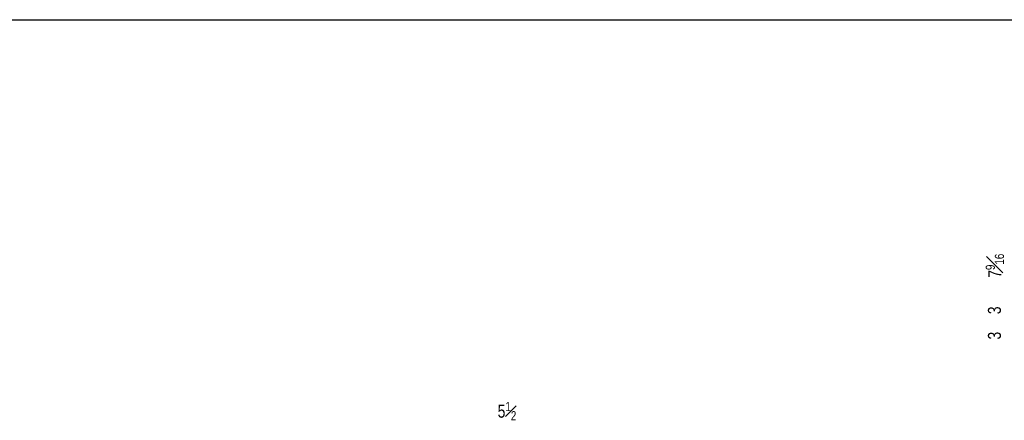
# Model space of a CAD drawing. Header units: inches. Extents: x -17.2 to 17.5, y -11.2 to 11.2.
# Tile 12 of 15: x -5.6 to 4.1, y 7.3 to 11.2. Entities that reach past the tile are written whole.
import ezdxf
from ezdxf.enums import TextEntityAlignment as Align

# ---------------------------------------------------------------- set-up
doc = ezdxf.new("R2010")
doc.units = ezdxf.units.IN
doc.header["$LTSCALE"] = 2.5
doc.header["$MEASUREMENT"] = 0
doc.layers.add('Layer_0', color=7, linetype='Continuous')
doc.layers.add('Outline', color=7, linetype='Continuous')
doc.styles.add('MTextWidth', font='txt', dxfattribs={"width": 0.8, "height": 0.2})

msp = doc.modelspace()

# ---------------------------------------------------------------- linework, layer by layer
at = {"layer": 'Layer_0', "color": 2, "linetype": 'Continuous'}
msp.add_line((-17.25, 11.25), (17.25, 11.25), dxfattribs=at)

# ---------------------------------------------------------------- texts
at = {"layer": 'Outline', "color": 2, "linetype": 'Continuous', "width": 0.8}
for p in [(4.0449, 8.3796), (4.0449, 8.1296)]:
    msp.add_text('3', height=0.129, rotation=90, dxfattribs=at).set_placement(p, align=Align.CENTER)
at = {"layer": 'Outline', "color": 2, "linetype": 'Continuous', "insert": (4.0747, 8.8197), "char_height": 0.129022, "attachment_point": 8, "rotation": 90, "style": 'MTextWidth'}
msp.add_mtext('\\A1;7{\\H0.70x;\\S9#16;}', dxfattribs=at)
at = {"layer": 'Outline', "color": 2, "linetype": 'Continuous', "insert": (-0.833, 7.2937), "char_height": 0.129022, "attachment_point": 8, "style": 'MTextWidth'}
msp.add_mtext('\\A1;5{\\H0.70x;\\S1#2;}', dxfattribs=at)

doc.saveas('drawing.dxf')
